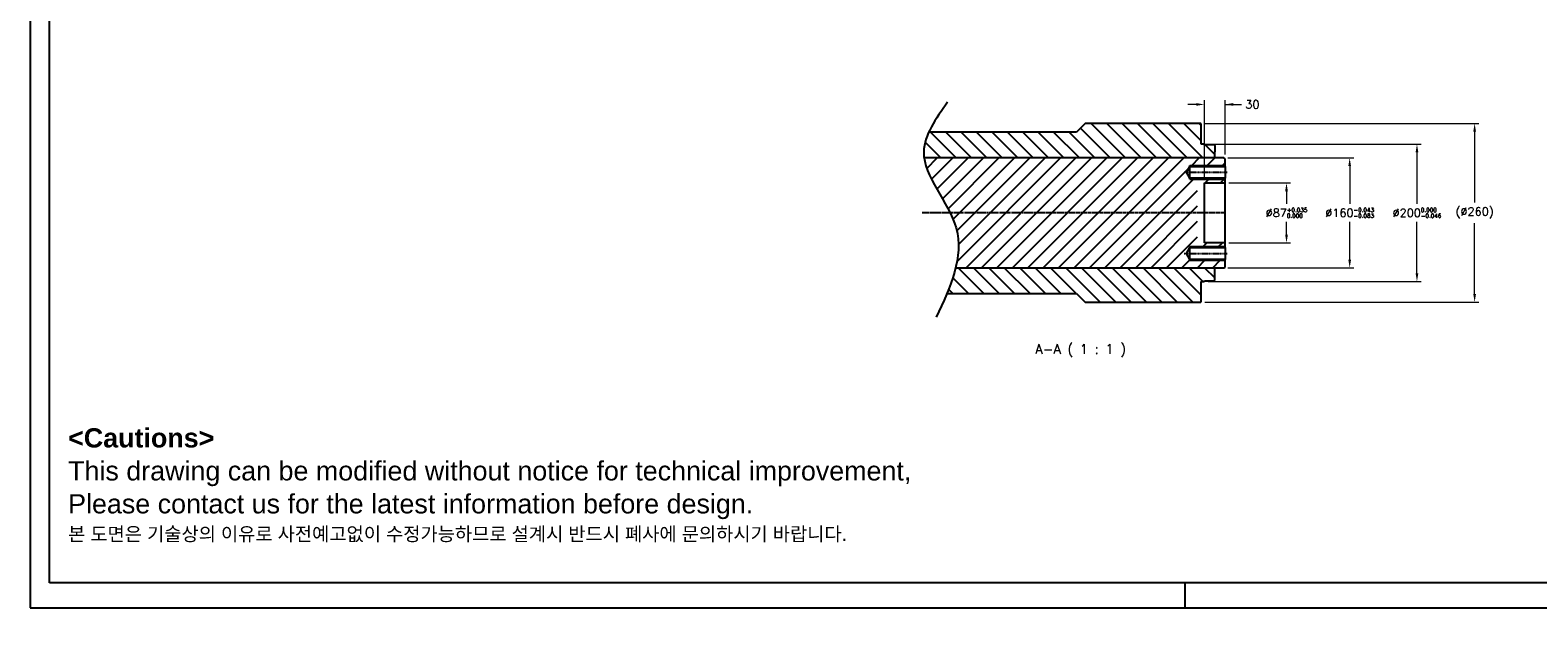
# Model space of a CAD drawing. Header units: millimetres. Extents: x 0 to 3370, y -35 to 2376.
# Tile 1 of 14: x 0 to 2196, y -35 to 840. Entities that reach past the tile are written whole.
import ezdxf

# ---------------------------------------------------------------- set-up
doc = ezdxf.new("R2010")
doc.units = ezdxf.units.MM
doc.linetypes.add('CENTER', pattern=[2, 1.25, -0.25, 0.25, -0.25])
doc.linetypes.add('CHAIN', pattern=[0.3543, 0.2362, -0.0295, 0.0591, -0.0295])
for name, color, linetype in [('ATA-CENTER', 133, 'CENTER'), ('ATA-HATCH', 252, 'Continuous'), ('ATA-TEXT', 7, 'Continuous')]:
    doc.layers.add(name, color=color, linetype=linetype)
doc.layers.add('ATA-DIM', color=8, linetype='Continuous', lineweight=25)
doc.layers.add('ATA-Thread', color=3, linetype='Continuous', lineweight=25)
doc.styles.get("Standard").update_dxf_attribs({"font": 'simplex.shx'})
doc.styles.add('주 문자 (ISO)', font='arial.ttf')
doc.dimstyles.new('ata_L1', dxfattribs={"dimtxt": 12, "dimasz": 12, "dimexe": 6, "dimexo": 6, "dimgap": 6, "dimtad": 0, "dimtih": 1, "dimtoh": 1, "dimdec": 6, "dimdsep": 46, "dimtxsty": 'Standard', "dimcen": 0, "dimclrd": 252, "dimclre": 252, "dimclrt": 4, "dimadec": 6, "dimazin": 2, "dimtfac": 1, "dimtdec": 6, "dimtofl": 0, "dimtmove": 0, "dimatfit": 3, "dimfxl": 0, "dimtolj": 1, "dimtzin": 0, "dimlwd": 0, "dimlwe": 0, "dimarcsym": 0})

# ---------------------------------------------------------------- blocks, each defined once
blk = doc.blocks.new('*D3191')
at = {"layer": 'ATA-DIM', "color": 252, "lineweight": 0}
for p, q in [((1744.5, 654.6), (1928, 654.6)), ((1922, 642.6), (1922, 587.6)), ((1922, 506.6), (1922, 561.6)), ((1744.5, 494.6), (1928, 494.6))]:
    blk.add_line(p, q, dxfattribs=at)
at = {"layer": 'ATA-DIM', "color": 252}
for points in [[(1924, 642.6), (1920, 642.6), (1922, 654.6)], [(1920, 506.6), (1924, 506.6), (1922, 494.6)]]:
    blk.add_solid(points, dxfattribs=at)
at = {"layer": 'Defpoints', "color": 0}
for p in [(1738.5, 654.6), (1922, 654.6), (1738.5, 494.6)]:
    blk.add_point(p, dxfattribs=at)
at = {"layer": 'ATA-DIM', "color": 4, "insert": (1922, 574.6), "char_height": 12, "attachment_point": 5}
blk.add_mtext('\\A1;\\A1;%%C160{\\H0.5x;\\S-0.043^ -0.083;}', dxfattribs=at)
blk = doc.blocks.new('*D3190')
at = {"layer": 'ATA-DIM', "color": 252, "lineweight": 0}
for p, q in [((1746, 618.1), (1836, 618.1)), ((1830, 606.1), (1830, 587.6)), ((1830, 543.1), (1830, 561.6)), ((1746, 531.1), (1836, 531.1))]:
    blk.add_line(p, q, dxfattribs=at)
at = {"layer": 'ATA-DIM', "color": 252}
for points in [[(1832, 606.1), (1828, 606.1), (1830, 618.1)], [(1828, 543.1), (1832, 543.1), (1830, 531.1)]]:
    blk.add_solid(points, dxfattribs=at)
at = {"layer": 'Defpoints', "color": 0}
for p in [(1740, 618.1), (1830, 618.1), (1740, 531.1)]:
    blk.add_point(p, dxfattribs=at)
at = {"layer": 'ATA-DIM', "color": 4, "insert": (1830, 574.6), "char_height": 12, "attachment_point": 5}
blk.add_mtext('\\A1;\\A1;%%C87{\\H0.5x;\\S+0.035^ 0.000;}', dxfattribs=at)
blk = doc.blocks.new('*D3194')
at = {"layer": 'ATA-DIM', "color": 252, "lineweight": 0}
for p, q in [((1698.5, 732.4), (1686.5, 732.4)), ((1710.5, 624.1), (1710.5, 738.4)), ((1740.5, 659.5), (1740.5, 738.4)), ((1740.5, 732.4), (1764.5, 732.4)), ((1752.5, 732.4), (1764.5, 732.4))]:
    blk.add_line(p, q, dxfattribs=at)
at = {"layer": 'ATA-DIM', "color": 252}
for points in [[(1698.5, 730.4), (1698.5, 734.4), (1710.5, 732.4)], [(1752.5, 734.4), (1752.5, 730.4), (1740.5, 732.4)]]:
    blk.add_solid(points, dxfattribs=at)
at = {"layer": 'Defpoints', "color": 0}
for p in [(1740.5, 732.4), (1740.5, 653.5), (1710.5, 618.1)]:
    blk.add_point(p, dxfattribs=at)
at = {"layer": 'ATA-DIM', "color": 4, "insert": (1780.3, 732.4), "char_height": 12, "attachment_point": 5}
blk.add_mtext('\\A1;30', dxfattribs=at)
blk = doc.blocks.new('*D3193')
at = {"layer": 'ATA-DIM', "color": 252, "lineweight": 0}
for p, q in [((1711, 704.6), (2110, 704.6)), ((2104, 692.6), (2104, 589.7)), ((2104, 456.6), (2104, 559.5)), ((1711, 444.6), (2110, 444.6))]:
    blk.add_line(p, q, dxfattribs=at)
at = {"layer": 'ATA-DIM', "color": 252}
for points in [[(2106, 692.6), (2102, 692.6), (2104, 704.6)], [(2102, 456.6), (2106, 456.6), (2104, 444.6)]]:
    blk.add_solid(points, dxfattribs=at)
at = {"layer": 'Defpoints', "color": 0}
for p in [(1705, 704.6), (2104, 704.6), (1705, 444.6)]:
    blk.add_point(p, dxfattribs=at)
at = {"layer": 'ATA-DIM', "color": 4, "insert": (2104, 574.6), "char_height": 12, "attachment_point": 5}
blk.add_mtext('\\A1;(%%C260)', dxfattribs=at)
blk = doc.blocks.new('*D3192')
at = {"layer": 'ATA-DIM', "color": 252, "lineweight": 0}
for p, q in [((1716, 674.6), (2026, 674.6)), ((2020, 662.6), (2020, 587.6)), ((2020, 486.6), (2020, 561.6)), ((1716, 474.6), (2026, 474.6))]:
    blk.add_line(p, q, dxfattribs=at)
at = {"layer": 'ATA-DIM', "color": 252}
for points in [[(2022, 662.6), (2018, 662.6), (2020, 674.6)], [(2018, 486.6), (2022, 486.6), (2020, 474.6)]]:
    blk.add_solid(points, dxfattribs=at)
at = {"layer": 'Defpoints', "color": 0}
for p in [(1710, 674.6), (2020, 674.6), (1710, 474.6)]:
    blk.add_point(p, dxfattribs=at)
at = {"layer": 'ATA-DIM', "color": 4, "insert": (2020, 574.6), "char_height": 12, "attachment_point": 5}
blk.add_mtext('\\A1;\\A1;%%C200{\\H0.5x;\\S0.000^ -0.046;}', dxfattribs=at)
blk = doc.blocks.new('ata-Border-A1-002')
at = {"color": 253, "ltscale": 0.5}
for p, q in [((0, 594), (0, 0)), ((420.5, 9), (420.5, 0)), ((0, 0), (841, 0))]:
    blk.add_line(p, q, dxfattribs=at)
at = {"ltscale": 0.5}
blk.add_line((7, 9), (7, 585), dxfattribs=at)
blk.add_line((834, 9), (7, 9))

msp = doc.modelspace()

# ---------------------------------------------------------------- hatches: boundary and pattern name
at = {"layer": 'ATA-HATCH'}
h = msp.add_hatch(dxfattribs=at)
h.set_pattern_fill('ANSI31', color=256, scale=5, angle=90, style=0)
h.set_pattern_definition([(135, (-5916.567, -7413.924), (-11.22532, -11.22532), [])])
edge = h.paths.add_edge_path()
edge.add_spline(control_points=[(1308.914478, 692.1061417), (1304.5337877, 682.5587094), (1300.8804655, 670.066339), (1301.7190004, 657.5503218), (1302.1301329, 654.6061417)], knot_values=[48.3583715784, 48.3583715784, 48.3583715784, 48.3583715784, 80.1298543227, 89.8935501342, 89.8935501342, 89.8935501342, 89.8935501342], degree=3, periodic=0)
edge.add_line((1302.1301329, 654.6061417), (1725.5396047, 654.6061417))
edge.add_line((1725.5396047, 654.6061417), (1725.5396047, 657.6061417))
edge.add_line((1725.5396047, 657.6061417), (1725.5396047, 663.3561417))
edge.add_line((1725.5396047, 663.3561417), (1725.5396047, 673.1061417))
edge.add_line((1725.5396047, 673.1061417), (1725.0396047, 673.6061417))
edge.add_line((1725.0396047, 673.6061417), (1711.0396047, 673.6061417))
edge.add_line((1711.0396047, 673.6061417), (1710.5396047, 673.1061417))
edge.add_line((1710.5396047, 673.1061417), (1710.5396047, 674.1061417))
edge.add_line((1710.5396047, 674.1061417), (1710.0396047, 674.6061417))
edge.add_line((1710.0396047, 674.6061417), (1705.5396047, 674.6061417))
edge.add_line((1705.5396047, 674.6061417), (1705.5396047, 704.1061417))
edge.add_line((1705.5396047, 704.1061417), (1705.0396047, 704.6061417))
edge.add_line((1705.0396047, 704.6061417), (1536.5396047, 704.6061417))
edge.add_line((1536.5396047, 704.6061417), (1524.0396047, 692.1061417))
edge.add_line((1524.0396047, 692.1061417), (1308.914478, 692.1061417))
edge = h.paths.add_edge_path()
edge.add_spline(control_points=[(1348.0924357, 494.6061417), (1345.0240628, 482.1770085), (1340.5060159, 469.6620494), (1335.2963105, 457.1061417)], knot_values=[260.7732102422, 260.7732102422, 260.7732102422, 260.7732102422, 298.9152846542, 298.9152846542, 298.9152846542, 298.9152846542], degree=3, periodic=0)
edge.add_line((1335.2963105, 457.1061417), (1524.0396047, 457.1061417))
edge.add_line((1524.0396047, 457.1061417), (1536.5396047, 444.6061417))
edge.add_line((1536.5396047, 444.6061417), (1705.0396047, 444.6061417))
edge.add_line((1705.0396047, 444.6061417), (1705.5396047, 445.1061417))
edge.add_line((1705.5396047, 445.1061417), (1705.5396047, 474.6061417))
edge.add_line((1705.5396047, 474.6061417), (1710.0396047, 474.6061417))
edge.add_line((1710.0396047, 474.6061417), (1710.5396047, 475.1061417))
edge.add_line((1710.5396047, 475.1061417), (1710.5396047, 476.1061417))
edge.add_line((1710.5396047, 476.1061417), (1711.0396047, 475.6061417))
edge.add_line((1711.0396047, 475.6061417), (1725.0396047, 475.6061417))
edge.add_line((1725.0396047, 475.6061417), (1725.5396047, 476.1061417))
edge.add_line((1725.5396047, 476.1061417), (1725.5396047, 494.6061417))
edge.add_line((1725.5396047, 494.6061417), (1348.0924357, 494.6061417))
h = msp.add_hatch(dxfattribs=at)
h.set_pattern_fill('ANSI31', color=256, scale=5, style=0)
h.set_pattern_definition([(45, (-5916.567, -7413.924), (-11.22532, 11.22532), [])])
edge = h.paths.add_edge_path()
edge.add_line((1700.5396047, 618.1061417), (1740.0396047, 618.1061417))
edge.add_line((1740.0396047, 618.1061417), (1740.5396047, 618.6061417))
edge.add_line((1740.5396047, 618.6061417), (1740.5396047, 623.6061417))
edge.add_line((1740.5396047, 623.6061417), (1689.3396047, 623.6061417))
edge.add_line((1689.3396047, 623.6061417), (1689.3396047, 624.9591417))
edge.add_line((1689.3396047, 624.9591417), (1684.1439629, 633.6061417))
edge.add_line((1684.1439629, 633.6061417), (1689.3396047, 642.2531417))
edge.add_line((1689.3396047, 642.2531417), (1689.3396047, 643.6061417))
edge.add_line((1689.3396047, 643.6061417), (1740.5396047, 643.6061417))
edge.add_line((1740.5396047, 643.6061417), (1740.5396047, 653.4514412))
edge.add_line((1740.5396047, 653.4514412), (1738.5396047, 654.6061417))
edge.add_line((1738.5396047, 654.6061417), (1302.1301329, 654.6061417))
edge.add_spline(control_points=[(1302.1301329, 654.6061417), (1305.807022, 628.275402), (1326.6016779, 601.782022), (1340.0547011, 574.6061417)], knot_values=[89.8935501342, 89.8935501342, 89.8935501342, 89.8935501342, 177.2133913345, 177.2133913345, 177.2133913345, 177.2133913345], degree=3, periodic=0)
edge.add_line((1340.0547011, 574.6061417), (1700.5396047, 574.6061417))
edge.add_line((1700.5396047, 574.6061417), (1700.5396047, 618.1061417))
edge = h.paths.add_edge_path()
edge.add_line((1700.5396047, 574.6061417), (1340.0547011, 574.6061417))
edge.add_spline(control_points=[(1340.0547011, 574.6061417), (1343.6468683, 567.3497574), (1354.6446816, 541.1696889), (1352.9388222, 514.2375183), (1348.0924357, 494.6061417)], knot_values=[177.2133913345, 177.2133913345, 177.2133913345, 177.2133913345, 200.5291522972, 260.7732102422, 260.7732102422, 260.7732102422, 260.7732102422], degree=3, periodic=0)
edge.add_line((1348.0924357, 494.6061417), (1738.5396047, 494.6061417))
edge.add_line((1738.5396047, 494.6061417), (1740.5396047, 495.7608423))
edge.add_line((1740.5396047, 495.7608423), (1740.5396047, 505.6061417))
edge.add_line((1740.5396047, 505.6061417), (1689.3396047, 505.6061417))
edge.add_line((1689.3396047, 505.6061417), (1689.3396047, 506.9591417))
edge.add_line((1689.3396047, 506.9591417), (1684.1439629, 515.6061417))
edge.add_line((1684.1439629, 515.6061417), (1689.3396047, 524.2531417))
edge.add_line((1689.3396047, 524.2531417), (1689.3396047, 525.6061417))
edge.add_line((1689.3396047, 525.6061417), (1740.5396047, 525.6061417))
edge.add_line((1740.5396047, 525.6061417), (1740.5396047, 530.6061417))
edge.add_line((1740.5396047, 530.6061417), (1740.0396047, 531.1061417))
edge.add_line((1740.0396047, 531.1061417), (1700.5396047, 531.1061417))
edge.add_line((1700.5396047, 531.1061417), (1700.5396047, 574.6061417))

# ---------------------------------------------------------------- linework, layer by layer
for p, q in [((1536.5396047, 704.6061417), (1524.0396047, 692.1061417)), ((1705.0396047, 704.6061417), (1536.5396047, 704.6061417)), ((1705.5396047, 704.1061417), (1705.0396047, 704.6061417)), ((1705.5396047, 674.6061417), (1705.5396047, 704.1061417)), ((1524.0396047, 692.1061417), (1308.914478, 692.1061417)), ((1710.0396047, 674.6061417), (1705.5396047, 674.6061417)), ((1710.5396047, 674.1061417), (1710.0396047, 674.6061417)), ((1710.5396047, 673.1061417), (1710.5396047, 674.1061417)), ((1711.0396047, 673.6061417), (1710.5396047, 673.1061417)), ((1725.0396047, 673.6061417), (1711.0396047, 673.6061417)), ((1725.5396047, 673.1061417), (1725.0396047, 673.6061417)), ((1725.5396047, 672.8561417), (1725.5396047, 673.1061417)), ((1725.5396047, 672.8561417), (1725.5396047, 663.3561417)), ((1725.5396047, 657.6061417), (1725.5396047, 663.3561417)), ((1738.5396047, 654.6061417), (1302.1301329, 654.6061417)), ((1684.1439629, 633.6061417), (1689.3396047, 642.2531417)), ((1689.3396047, 623.6061417), (1689.3396047, 643.6061417)), ((1689.3396047, 642.2531417), (1740.5396047, 642.2531417)), ((1725.5396047, 654.6061417), (1725.5396047, 657.6061417)), ((1740.5396047, 653.4514412), (1738.5396047, 654.6061417)), ((1740.5396047, 642.2531417), (1740.5396047, 653.4514412)), ((1740.5396047, 642.2531417), (1740.5396047, 624.9591417)), ((1689.3396047, 624.9591417), (1684.1439629, 633.6061417)), ((1740.5396047, 624.9591417), (1689.3396047, 624.9591417)), ((1710.5396047, 531.1061417), (1710.5396047, 618.1061417)), ((1710.5396047, 618.1061417), (1740.0396047, 618.1061417)), ((1740.0396047, 618.1061417), (1740.5396047, 618.6061417)), ((1740.0396047, 618.1061417), (1740.0396047, 531.1061417)), ((1740.5396047, 618.6061417), (1740.5396047, 624.9591417)), ((1740.5396047, 530.6061417), (1740.5396047, 618.6061417)), ((1740.0396047, 531.1061417), (1710.5396047, 531.1061417)), ((1740.5396047, 530.6061417), (1740.0396047, 531.1061417)), ((1740.5396047, 524.2531417), (1740.5396047, 530.6061417)), ((1684.1439629, 515.6061417), (1689.3396047, 524.2531417)), ((1689.3396047, 506.9591417), (1684.1439629, 515.6061417)), ((1689.3396047, 505.6061417), (1689.3396047, 525.6061417)), ((1689.3396047, 524.2531417), (1740.5396047, 524.2531417)), ((1740.5396047, 506.9591417), (1689.3396047, 506.9591417)), ((1740.5396047, 524.2531417), (1740.5396047, 506.9591417)), ((1740.5396047, 495.7608423), (1740.5396047, 506.9591417)), ((1348.0924357, 494.6061417), (1738.5396047, 494.6061417)), ((1725.5396047, 476.1061417), (1725.5396047, 494.6061417)), ((1738.5396047, 494.6061417), (1740.5396047, 495.7608423)), ((1705.5396047, 474.6061417), (1710.0396047, 474.6061417)), ((1705.5396047, 445.1061417), (1705.5396047, 474.6061417)), ((1710.0396047, 474.6061417), (1710.5396047, 475.1061417)), ((1710.5396047, 476.1061417), (1711.0396047, 475.6061417)), ((1710.5396047, 475.1061417), (1710.5396047, 476.1061417)), ((1711.0396047, 475.6061417), (1725.0396047, 475.6061417)), ((1725.0396047, 475.6061417), (1725.5396047, 476.1061417)), ((1335.2963105, 457.1061417), (1524.0396047, 457.1061417)), ((1524.0396047, 457.1061417), (1536.5396047, 444.6061417)), ((1536.5396047, 444.6061417), (1705.0396047, 444.6061417)), ((1705.0396047, 444.6061417), (1705.5396047, 445.1061417))]:
    msp.add_line(p, q)
msp.add_spline([(1336.2668831, 735.6629893), (1301.5729824, 663.4333083), (1348.7952403, 552.6811105), (1319.8836514, 422.6676874)], degree=3)
at = {"layer": 'ATA-CENTER'}
for p, q in [((1681.1439629, 633.6061417), (1743.5396047, 633.6061417)), ((1681.1439629, 515.6061417), (1743.5396047, 515.6061417))]:
    msp.add_line(p, q, dxfattribs=at)
at = {"layer": 'ATA-CENTER', "linetype": 'CHAIN', "ltscale": 23.990969}
msp.add_line((1741.5396047, 574.6061417), (1299.1301329, 574.6061417), dxfattribs=at)
at = {"layer": 'ATA-Thread'}
for p, q in [((1689.3396047, 643.6061417), (1740.5396047, 643.6061417)), ((1689.3396047, 623.6061417), (1740.5396047, 623.6061417)), ((1689.3396047, 525.6061417), (1740.5396047, 525.6061417)), ((1689.3396047, 505.6061417), (1740.5396047, 505.6061417))]:
    msp.add_line(p, q, dxfattribs=at)

# ---------------------------------------------------------------- block references
at = {"xscale": 4, "yscale": 4, "zscale": 4}
msp.add_blockref('ata-Border-A1-002', (0, 0), dxfattribs=at)

# ---------------------------------------------------------------- texts
at = {"layer": 'ATA-TEXT', "insert": (1464.0681564, 364.7940928), "char_height": 14, "attachment_point": 7}
msp.add_mtext('A-A ( 1 : 1 )', dxfattribs=at)
at = {"layer": 'ATA-TEXT', "color": 7, "insert": (55.2929696, 261.1606931), "char_height": 13.9999997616, "attachment_point": 1, "line_spacing_factor": 1.027748, "style": '주 문자 (ISO)'}
msp.add_mtext('{\\fArial|b1|i0|c129|p34;\\H2.00000x;<Cautions> }\\P{\\fArial|b0|i0|c129|p34;\\H2.00000x;This drawing can be modified without notice for technical improvement,}\\P{\\fArial|b0|i0|c129|p34;\\H2.00000x;Please contact us for the latest information before design.}\\P{\\fGulim|b0|i0|c129|p50;\\H1.42857x;본 도면은 기술상의 이유로 사전예고없이 수정가능하므로 설계시 반드시 폐사에 문의하시기 바랍니다}{\\fArial|b0|i0|c129|p34;\\H1.42857x;.}', dxfattribs=at)

# ---------------------------------------------------------------- dimensions: what is measured, and where the dimension line sits
at = {"layer": 'ATA-DIM'}
dim = msp.add_linear_dim(base=(1740.5396047, 732.3515018), p1=(1710.5396047, 618.1061417), p2=(1740.5396047, 653.4514412), dimstyle='ata_L1', override={"dimtfill": 0}, dxfattribs=at)
dim.commit()
dim.dimension.update_dxf_attribs({"geometry": '*D3194', "text_midpoint": (1780.2596047, 732.3515018), "dimtype": 160})
for base, p1, p2, text, override, picture, middle in [((2104, 704.6061417), (1705.0396047, 444.6061417), (1705.0396047, 704.6061417), '(%%C<>)', {"dimtfill": 0}, '*D3193', (2104, 574.6061417)), ((2020, 674.6061417), (1710.0396047, 474.6061417), (1710.0396047, 674.6061417), '\\A1;%%C<>{\\H0.5x;\\S0.000^ -0.046;}', {"dimtxt": 12, "dimtxsty": 'Standard', "dimtfill": 0}, '*D3192', (2020, 574.6061417)), ((1922, 654.6061417), (1738.5396047, 494.6061417), (1738.5396047, 654.6061417), '\\A1;%%C<>{\\H0.5x;\\S-0.043^ -0.083;}', {"dimtxt": 12, "dimtxsty": 'Standard', "dimtfill": 0}, '*D3191', (1922, 574.6061417)), ((1830, 618.1061417), (1740.0396047, 531.1061417), (1740.0396047, 618.1061417), '\\A1;%%C<>{\\H0.5x;\\S+0.035^ 0.000;}', {"dimtxt": 12, "dimtxsty": 'Standard', "dimtfill": 0}, '*D3190', (1830, 574.6061417))]:
    dim = msp.add_linear_dim(base=base, p1=p1, p2=p2, angle=90, text=text, dimstyle='ata_L1', override=override, dxfattribs=at)
    dim.commit()
    dim.dimension.update_dxf_attribs({"geometry": picture, "text_midpoint": middle})

doc.saveas('drawing.dxf')
